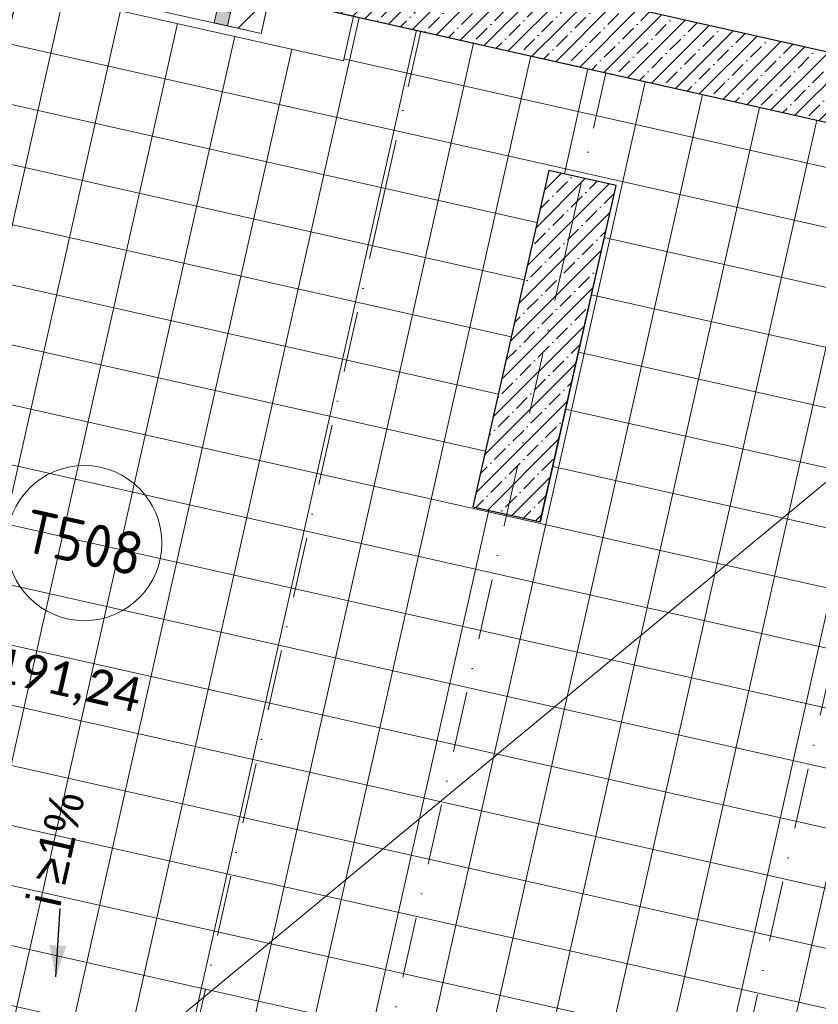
# Model space of a CAD drawing. Header units: millimetres. Extents: x -7218036 to -6934485, y 6013857 to 6210136.
# Tile 211 of 214: x -7144839 to -7140208, y 6137970 to 6143681. Entities that reach past the tile are written whole.
import ezdxf
from ezdxf.enums import TextEntityAlignment as Align

# ---------------------------------------------------------------- set-up
doc = ezdxf.new("R2010")
doc.units = ezdxf.units.MM
doc.header["$MEASUREMENT"] = 0
doc.linetypes.add('Штрихпунктирная', pattern=[670.277762, 352.777767, -176.388884, 0, -141.111112])
for name, color, linetype in [('S - автостоянка.АР', 7, 'Continuous'), ('АР-Стены_внешние_.АР', 7, 'Continuous'), ('АР-Стены_внутренние_пилоны.АР', 7, 'Continuous'), ('АР-Чертеж-Оси_Осевые размеры.АР', 7, 'Continuous')]:
    doc.layers.add(name, color=color, linetype=linetype)
for name, color, linetype, lineweight in [('АР-Лотки_Ном._пера__1', 7, 'Continuous', 0), ('АР-Лотки_Ном._пера__120', 7, 'Continuous', 0), ('АР-Мокрые зоны.АР_Ном._пера__101', 252, 'Continuous', 0), ('АР-Стены_внешние_.АР_Ном._пера__1', 7, 'Continuous', 30), ('АР-Стены_внутренние_пилоны.АР_Ном._пера__1', 7, 'Continuous', 30), ('АР-Чертеж-Оси_Осевые размеры.АР_Ном._пера__1', 7, 'Continuous', 0), ('АР-Чертеж-Оси_Осевые размеры.АР_Ном._пера__120', 7, 'Continuous', 0), ('Двери Archicad_Ном._пера__120', 7, 'Continuous', 0), ('Паспорта Зон Archicad_Ном._пера__1', 7, 'Continuous', 0)]:
    doc.layers.add(name, color=color, linetype=linetype, lineweight=lineweight)
doc.styles.add('РЎР“Р•РќР•Р\xa0Р\x98Р\xa0_РЎРўР\x98Р›Р¬_1', font='GOTHIC.TTF')
doc.styles.add('РЎР“Р•РќР•Р\xa0Р\x98Р\xa0_РЎРўР\x98Р›Р¬_2', font='calibri.ttf')
doc.styles.add('РЎР“Р•РќР•Р\xa0Р\x98Р\xa0_РЎРўР\x98Р›Р¬_4', font='GOST_Common.ttf')
doc.dimstyles.new('СГЕНЕРИР_СТИЛЬ__1', dxfattribs={"dimtxt": 400, "dimasz": 332.5, "dimexe": 0.18, "dimexo": 0.0625, "dimgap": 0, "dimtad": 1, "dimdec": 0, "dimzin": 0, "dimdsep": 46, "dimtxsty": 'РЎР“Р•РќР•Р\xa0Р\x98Р\xa0_РЎРўР\x98Р›Р¬_1', "dimblk": 'ARROWHEAD_6', "dimblk1": 'ARROWHEAD_6', "dimblk2": 'ARROWHEAD_6', "dimcen": 0.09, "dimse1": 1, "dimse2": 1, "dimclrd": 7, "dimclre": 7, "dimclrt": 7, "dimazin": 0, "dimtfac": 1, "dimtdec": 4, "dimtmove": 0, "dimatfit": 3, "dimfxl": 1, "dimtolj": 1, "dimtzin": 0, "dimarcsym": 0})
doc.dimstyles.new('СГЕНЕРИР_СТИЛЬ__17', dxfattribs={"dimtxt": 0.18, "dimasz": 182.4, "dimexe": 0.18, "dimexo": 0.0625, "dimgap": 0, "dimtad": 0, "dimtih": 1, "dimtoh": 1, "dimdec": 4, "dimzin": 0, "dimdsep": 46, "dimcen": 0.09, "dimadec": 0, "dimazin": 0, "dimtfac": 1, "dimtdec": 4, "dimtmove": 0, "dimatfit": 3, "dimldrblk": 'ARROWHEAD_5', "dimfxl": 1, "dimtolj": 1, "dimtzin": 0, "dimarcsym": 0})
pattern_1 = [(45, (-6566190.34, 6562677.8), (-84.852814, 84.852814), []), (45, (-6566232.77, 6562720.22), (-84.852814, 84.852814), [90, -30, 0, -30])]
pattern_2 = [(45, (-6566190.34, 6562677.8), (-127.279217, 127.279217), [])]

# ---------------------------------------------------------------- blocks, each defined once
blk = doc.blocks.new('ИТП_Т508_43_6', base_point=(-7150945.9, 6142246.4))
at = {"layer": 'Паспорта Зон Archicad_Ном._пера__1', "color": 7, "linetype": 'Continuous', "lineweight": 0}
blk.add_circle((-7144464.9, 6140644.8), 450, dxfattribs=at)
at = {"layer": 'Паспорта Зон Archicad_Ном._пера__1', "color": 7, "lineweight": 0, "style": 'РЎР“Р•РќР•Р\xa0Р\x98Р\xa0_РЎРўР\x98Р›Р¬_4'}
blk.add_attdef('ROOM_NUMBER', text='', height=250, rotation=347.3417, dxfattribs=at).set_placement((-7144464.9, 6140646.1), align=Align.MIDDLE_CENTER)
at = {"layer": 'Паспорта Зон Archicad_Ном._пера__1', "color": 7, "lineweight": 0, "style": 'РЎР“Р•РќР•Р\xa0Р\x98Р\xa0_РЎРўР\x98Р›Р¬_2'}
blk.add_attdef('ROOM_AREA', text='', height=200, rotation=347.3417, dxfattribs=at).set_placement((-7144139.8, 6139759.3), align=Align.MIDDLE_RIGHT)
blk = doc.blocks.new('Стена_169_6', base_point=(-7137947.5, 6142998.2))
at = {"layer": 'АР-Стены_внешние_.АР', "linetype": 'Continuous', "lineweight": 0, "true_color": 0x000000}
h = blk.add_hatch(dxfattribs=at)
h.set_pattern_fill('ЖЕЛЕЗОБЕТОН__PROJECT__0006', color=18, style=0, pattern_type=2)
h.set_pattern_definition(pattern_1)
h.paths.add_polyline_path([(-7138093.9, 6143031.1), (-7143109, 6144156.8), (-7143196.6, 6143766.5), (-7138181.5, 6142640.8)])
h = blk.add_hatch(dxfattribs=at)
h.set_pattern_fill('ЖЕЛЕЗОБЕТОН__PROJECT__0006', color=18, style=0, pattern_type=2)
h.set_pattern_definition(pattern_1)
h.paths.add_polyline_path([(-7138093.9, 6143031.1), (-7138181.5, 6142640.8), (-7137801.2, 6142965.4)])
h = blk.add_hatch(dxfattribs=at)
h.set_pattern_fill('ЖЕЛЕЗОБЕТОН__PROJECT__0006', color=18, style=0, pattern_type=2)
h.set_pattern_definition(pattern_1)
h.paths.add_polyline_path([(-7138181.5, 6142640.8), (-7137888.8, 6142575.1), (-7137801.2, 6142965.4)])
at = {"layer": 'АР-Стены_внешние_.АР_Ном._пера__1', "color": 7, "linetype": 'Continuous', "lineweight": 30, "flags": 128}
for points in [[(-7137801.2, 6142965.4), (-7143109, 6144156.8)], [(-7143196.6, 6143766.5), (-7138181.5, 6142640.8)], [(-7137801.2, 6142965.4), (-7137888.8, 6142575.1)]]:
    blk.add_lwpolyline(points, dxfattribs=at)
blk = doc.blocks.new('Металлическая Дверь 23[67]_6', base_point=(-6566190.3, 6562677.8))
at = {"layer": 'Двери Archicad_Ном._пера__120', "linetype": 'Continuous', "lineweight": 0, "true_color": 0xffffff}
for points in [[(-7143492.7, 6144638.4), (-7143531.8, 6144647.2), (-7143733.4, 6143749.5), (-7143694.4, 6143740.8)], [(-7144609.6, 6143864.3), (-7144592, 6143942.4), (-7144670.1, 6143959.9), (-7144687.6, 6143881.8)], [(-7143633.8, 6143645.2), (-7143616.3, 6143723.2), (-7143694.4, 6143740.8), (-7143711.9, 6143662.7)]]:
    blk.add_hatch(color=7, dxfattribs=at).paths.add_polyline_path(points)
at = {"layer": 'Двери Archicad_Ном._пера__120', "color": 7, "linetype": 'Continuous', "lineweight": 0}
for p, q in [((-7143733.4, 6143749.5), (-7143531.8, 6144647.2)), ((-7143531.8, 6144647.2), (-7143492.7, 6144638.4)), ((-7143492.7, 6144638.4), (-7143694.4, 6143740.8)), ((-7144643.8, 6144077), (-7144670.1, 6143959.9)), ((-7144670.1, 6143959.9), (-7144687.6, 6143881.8)), ((-7144670.1, 6143959.9), (-7144687.6, 6143881.8)), ((-7144670.1, 6143959.9), (-7144687.6, 6143881.8)), ((-7144592, 6143942.4), (-7144670.1, 6143959.9)), ((-7144609.6, 6143864.3), (-7144592, 6143942.4)), ((-7144687.6, 6143881.8), (-7144609.6, 6143864.3)), ((-7143590, 6143840.3), (-7143616.3, 6143723.2)), ((-7143694.4, 6143740.8), (-7143733.4, 6143749.5)), ((-7143694.4, 6143740.8), (-7143711.9, 6143662.7)), ((-7143616.3, 6143723.2), (-7143694.4, 6143740.8)), ((-7143633.8, 6143645.2), (-7143616.3, 6143723.2)), ((-7143616.3, 6143723.2), (-7143633.8, 6143645.2)), ((-7143616.3, 6143723.2), (-7143633.8, 6143645.2)), ((-7143711.9, 6143662.7), (-7143633.8, 6143645.2))]:
    blk.add_line(p, q, dxfattribs=at)
blk.add_arc((-7143694.4, 6143740.8), 920, 77.342, 167.342, dxfattribs=at)
blk = doc.blocks.new('Стена_275_6', base_point=(-7144812, 6144012.3))
at = {"layer": 'АР-Стены_внешние_.АР', "linetype": 'Continuous', "lineweight": 0, "true_color": 0x000000}
h = blk.add_hatch(dxfattribs=at)
h.set_pattern_fill('БЛОКИ_БЕТОННЫЕ_ЭФФЕКТИВН_7F', color=18, style=0, pattern_type=2)
h.set_pattern_definition(pattern_2)
h.paths.add_polyline_path([(-7144790.1, 6144109.8), (-7144833.9, 6143914.7), (-7144687.6, 6143881.8), (-7144643.8, 6144077)])
h = blk.add_hatch(dxfattribs=at)
h.set_pattern_fill('БЛОКИ_БЕТОННЫЕ_ЭФФЕКТИВН_7F', color=18, style=0, pattern_type=2)
h.set_pattern_definition(pattern_2)
h.paths.add_polyline_path([(-7143633.8, 6143645.2), (-7143438.7, 6143601.3), (-7143590, 6143840.3)])
h = blk.add_hatch(dxfattribs=at)
h.set_pattern_fill('БЛОКИ_БЕТОННЫЕ_ЭФФЕКТИВН_7F', color=18, style=0, pattern_type=2)
h.set_pattern_definition(pattern_2)
h.paths.add_polyline_path([(-7143394.9, 6143796.5), (-7143590, 6143840.3), (-7143438.7, 6143601.3)])
at = {"layer": 'АР-Стены_внешние_.АР_Ном._пера__1', "color": 7, "linetype": 'Continuous', "lineweight": 15}
for p, q in [((-7144643.8, 6144077), (-7144670.1, 6143959.9)), ((-7144670.1, 6143959.9), (-7144687.6, 6143881.8)), ((-7143590, 6143840.3), (-7143616.3, 6143723.2)), ((-7143616.3, 6143723.2), (-7143633.8, 6143645.2))]:
    blk.add_line(p, q, dxfattribs=at)
at = {"layer": 'АР-Стены_внешние_.АР_Ном._пера__1', "color": 7, "linetype": 'Continuous', "lineweight": 15, "flags": 128}
for points in [[(-7144833.9, 6143914.7), (-7144790.1, 6144109.8)], [(-7144643.8, 6144077), (-7144790.1, 6144109.8)], [(-7144833.9, 6143914.7), (-7144687.6, 6143881.8)], [(-7143438.7, 6143601.3), (-7143394.9, 6143796.5)], [(-7143633.8, 6143645.2), (-7143438.7, 6143601.3)]]:
    blk.add_lwpolyline(points, dxfattribs=at)
at = {"layer": 'Двери Archicad_Ном._пера__120', "color": 7, "linetype": 'Continuous', "lineweight": 0}
blk.add_blockref('Металлическая Дверь 23[67]_6', (-6566190.3, 6562677.8), dxfattribs=at)
blk = doc.blocks.new('Стандартный Маркер Сетки[27]_6', base_point=(-7142513.5, 6143613.4))
at = {"layer": 'АР-Чертеж-Оси_Осевые размеры.АР_Ном._пера__120', "color": 7, "linetype": 'Штрихпунктирная', "lineweight": 0}
for q in [(-7142513.5, 6143613.4), (-7147294.9, 6122324.5)]:
    blk.add_line((-7142732.6, 6142637.7), q, dxfattribs=at)
at = {"layer": 'АР-Чертеж-Оси_Осевые размеры.АР_Ном._пера__120', "color": 7, "lineweight": 0, "style": 'РЎР“Р•РќР•Р\xa0Р\x98Р\xa0_РЎРўР\x98Р›Р¬_1'}
blk.add_attdef('AC_MarkerText_1', text='', height=350, rotation=347.3417, dxfattribs=at).set_placement((-7147553.6, 6121042), align=Align.TOP_CENTER)
blk = doc.blocks.new('Стандартный Маркер Сетки[28]_6', base_point=(-7141440.2, 6143372.4))
at = {"layer": 'АР-Чертеж-Оси_Осевые размеры.АР_Ном._пера__120', "color": 7, "linetype": 'Штрихпунктирная', "lineweight": 0}
for q in [(-7141440.2, 6143372.4), (-7146218, 6122099.5)]:
    blk.add_line((-7141659.3, 6142396.7), q, dxfattribs=at)
at = {"layer": 'АР-Чертеж-Оси_Осевые размеры.АР_Ном._пера__120', "color": 7, "lineweight": 0, "style": 'РЎР“Р•РќР•Р\xa0Р\x98Р\xa0_РЎРўР\x98Р›Р¬_1'}
blk.add_attdef('AC_MarkerText_1', text='', height=350, rotation=347.3417, dxfattribs=at).set_placement((-7146476.8, 6120817), align=Align.TOP_CENTER)
blk = doc.blocks.new('Стандартный Маркер Сетки[29]_6', base_point=(-7139459.6, 6142927.5))
at = {"layer": 'АР-Чертеж-Оси_Осевые размеры.АР_Ном._пера__120', "color": 7, "linetype": 'Штрихпунктирная', "lineweight": 0}
blk.add_line((-7139678.7, 6141951.8), (-7144237.3, 6121654.7), dxfattribs=at)
at = {"layer": 'АР-Чертеж-Оси_Осевые размеры.АР_Ном._пера__120', "color": 7, "lineweight": 0, "style": 'РЎР“Р•РќР•Р\xa0Р\x98Р\xa0_РЎРўР\x98Р›Р¬_1'}
blk.add_attdef('AC_MarkerText_1', text='', height=350, rotation=347.3417, dxfattribs=at).set_placement((-7144496.1, 6120372.2), align=Align.TOP_CENTER)
blk = doc.blocks.new('Стандартный Маркер Сетки[147]_6', base_point=(-7142513.5, 6143613.4))
at = {"layer": 'АР-Чертеж-Оси_Осевые размеры.АР_Ном._пера__120', "color": 7, "linetype": 'Штрихпунктирная', "lineweight": 0}
for q in [(-7142513.5, 6143613.4), (-7147294.9, 6122324.5)]:
    blk.add_line((-7142732.6, 6142637.7), q, dxfattribs=at)
at = {"layer": 'АР-Чертеж-Оси_Осевые размеры.АР_Ном._пера__120', "color": 7, "lineweight": 0, "style": 'РЎР“Р•РќР•Р\xa0Р\x98Р\xa0_РЎРўР\x98Р›Р¬_1'}
blk.add_attdef('AC_MarkerText_1', text='', height=350, rotation=347.3417, dxfattribs=at).set_placement((-7147553.6, 6121042), align=Align.TOP_CENTER)
blk = doc.blocks.new('Стандартный Маркер Сетки[148]_6', base_point=(-7141440.2, 6143372.4))
at = {"layer": 'АР-Чертеж-Оси_Осевые размеры.АР_Ном._пера__120', "color": 7, "linetype": 'Штрихпунктирная', "lineweight": 0}
for q in [(-7141440.2, 6143372.4), (-7146218, 6122099.5)]:
    blk.add_line((-7141659.3, 6142396.7), q, dxfattribs=at)
at = {"layer": 'АР-Чертеж-Оси_Осевые размеры.АР_Ном._пера__120', "color": 7, "lineweight": 0, "style": 'РЎР“Р•РќР•Р\xa0Р\x98Р\xa0_РЎРўР\x98Р›Р¬_1'}
blk.add_attdef('AC_MarkerText_1', text='', height=350, rotation=347.3417, dxfattribs=at).set_placement((-7146476.8, 6120817), align=Align.TOP_CENTER)
blk = doc.blocks.new('Стандартный Маркер Сетки[149]_6', base_point=(-7139459.6, 6142927.5))
at = {"layer": 'АР-Чертеж-Оси_Осевые размеры.АР_Ном._пера__120', "color": 7, "linetype": 'Штрихпунктирная', "lineweight": 0}
blk.add_line((-7139678.7, 6141951.8), (-7144237.3, 6121654.7), dxfattribs=at)
at = {"layer": 'АР-Чертеж-Оси_Осевые размеры.АР_Ном._пера__120', "color": 7, "lineweight": 0, "style": 'РЎР“Р•РќР•Р\xa0Р\x98Р\xa0_РЎРўР\x98Р›Р¬_1'}
blk.add_attdef('AC_MarkerText_1', text='', height=350, rotation=347.3417, dxfattribs=at).set_placement((-7144496.1, 6120372.2), align=Align.TOP_CENTER)
blk = doc.blocks.new('ARROWHEAD_5')
at = {"linetype": 'Continuous', "lineweight": 0}
blk.add_hatch(color=0, dxfattribs=at).paths.add_polyline_path([(-1, 0.2679), (0, 0), (-1, -0.2679)])
at = {"color": 0, "linetype": 'Continuous', "lineweight": 0}
blk.add_line((0, 0), (-1, 0), dxfattribs=at)
blk = doc.blocks.new('Стена_301_6', base_point=(-7141576.2, 6142762.8))
at = {"layer": 'АР-Стены_внутренние_пилоны.АР', "linetype": 'Continuous', "lineweight": 0, "true_color": 0x000000}
h = blk.add_hatch(dxfattribs=at)
h.set_pattern_fill('ЖЕЛЕЗОБЕТОН__PROJECT__0006', color=18, style=0, pattern_type=2)
h.set_pattern_definition(pattern_1)
h.paths.add_polyline_path([(-7141771.3, 6142806.7), (-7142210.5, 6140855.5), (-7141820.3, 6140767.7), (-7141381.1, 6142718.9)])
at = {"layer": 'АР-Стены_внутренние_пилоны.АР_Ном._пера__1', "color": 7, "linetype": 'Continuous', "lineweight": 30, "flags": 128}
for points in [[(-7141771.3, 6142806.7), (-7142210.5, 6140855.5)], [(-7141381.1, 6142718.9), (-7141771.3, 6142806.7)], [(-7141820.3, 6140767.7), (-7141381.1, 6142718.9)], [(-7142210.5, 6140855.5), (-7141820.3, 6140767.7)]]:
    blk.add_lwpolyline(points, dxfattribs=at)
blk = doc.blocks.new('Стандартный Маркер Сетки[174]_6', base_point=(-7213545, 6159566.7))
at = {"layer": 'АР-Чертеж-Оси_Осевые размеры.АР_Ном._пера__120', "color": 7, "linetype": 'Штрихпунктирная', "lineweight": 0}
blk.add_line((-7212569.3, 6159347.6), (-7133628.1, 6141617.8), dxfattribs=at)
at = {"layer": 'АР-Чертеж-Оси_Осевые размеры.АР_Ном._пера__120', "color": 7, "lineweight": 0, "style": 'РЎР“Р•РќР•Р\xa0Р\x98Р\xa0_РЎРўР\x98Р›Р¬_1'}
for tag, p in [('AC_MarkerText_1_0', (-7213962.9, 6159857.4)), ('AC_MarkerText_1_1', (-7132094.6, 6141470.2))]:
    blk.add_attdef(tag, text='', height=350, rotation=347.3417, dxfattribs=at).set_placement(p, align=Align.TOP_CENTER)
blk = doc.blocks.new('Стандартный Маркер Сетки[210]_6', base_point=(-7213545, 6159566.7))
at = {"layer": 'АР-Чертеж-Оси_Осевые размеры.АР_Ном._пера__120', "color": 7, "linetype": 'Штрихпунктирная', "lineweight": 0}
blk.add_line((-7212569.3, 6159347.6), (-7133628.1, 6141617.8), dxfattribs=at)
at = {"layer": 'АР-Чертеж-Оси_Осевые размеры.АР_Ном._пера__120', "color": 7, "lineweight": 0, "style": 'РЎР“Р•РќР•Р\xa0Р\x98Р\xa0_РЎРўР\x98Р›Р¬_1'}
for tag, p in [('AC_MarkerText_1_0', (-7213962.9, 6159857.4)), ('AC_MarkerText_1_1', (-7132094.6, 6141470.2))]:
    blk.add_attdef(tag, text='', height=350, rotation=347.3417, dxfattribs=at).set_placement(p, align=Align.TOP_CENTER)
blk = doc.blocks.new('Стандартный Маркер Сетки[224]_6', base_point=(-7213545, 6159566.7))
at = {"layer": 'АР-Чертеж-Оси_Осевые размеры.АР_Ном._пера__120', "color": 7, "linetype": 'Штрихпунктирная', "lineweight": 0}
blk.add_line((-7212569.3, 6159347.6), (-7133628.1, 6141617.8), dxfattribs=at)
at = {"layer": 'АР-Чертеж-Оси_Осевые размеры.АР_Ном._пера__120', "color": 7, "lineweight": 0, "style": 'РЎР“Р•РќР•Р\xa0Р\x98Р\xa0_РЎРўР\x98Р›Р¬_1'}
for tag, p in [('AC_MarkerText_1_0', (-7213962.9, 6159857.4)), ('AC_MarkerText_1_1', (-7132094.6, 6141470.2))]:
    blk.add_attdef(tag, text='', height=350, rotation=347.3417, dxfattribs=at).set_placement(p, align=Align.TOP_CENTER)
blk = doc.blocks.new('Стандартный Маркер Сетки[236]_6', base_point=(-7213545, 6159566.7))
at = {"layer": 'АР-Чертеж-Оси_Осевые размеры.АР_Ном._пера__120', "color": 7, "linetype": 'Штрихпунктирная', "lineweight": 0}
blk.add_line((-7212569.3, 6159347.6), (-7133628.1, 6141617.8), dxfattribs=at)
at = {"layer": 'АР-Чертеж-Оси_Осевые размеры.АР_Ном._пера__120', "color": 7, "lineweight": 0, "style": 'РЎР“Р•РќР•Р\xa0Р\x98Р\xa0_РЎРўР\x98Р›Р¬_1'}
for tag, p in [('AC_MarkerText_1_0', (-7213962.9, 6159857.4)), ('AC_MarkerText_1_1', (-7132094.6, 6141470.2))]:
    blk.add_attdef(tag, text='', height=350, rotation=347.3417, dxfattribs=at).set_placement(p, align=Align.TOP_CENTER)
blk = doc.blocks.new('*D1304', base_point=(-6566190.3, 6562677.8))
at = {"layer": 'АР-Чертеж-Оси_Осевые размеры.АР_Ном._пера__1', "color": 7, "linetype": 'Continuous', "lineweight": 0, "transparency": 16777216}
for p, q in [((-7209788.7, 6165856.5), (-7210693.8, 6161826.9)), ((-7210561.4, 6161617.8), (-7210826.2, 6162036)), ((-7211013.9, 6161898.8), (-7210373.6, 6161755)), ((-7210693.8, 6161826.9), (-7211313.9, 6159065.6)), ((-7211181.5, 6158856.6), (-7211446.3, 6159274.7)), ((-7211634.1, 6159137.6), (-7210993.8, 6158993.7)), ((-7211313.9, 6159065.6), (-7213187.5, 6150723.5))]:
    blk.add_line(p, q, dxfattribs=at)
at = {"layer": 'АР-Чертеж-Оси_Осевые размеры.АР_Ном._пера__1', "color": 7, "lineweight": 0, "transparency": 16777216, "insert": (-7211236.4, 6159776), "char_height": 400, "attachment_point": 7, "rotation": 77.3417, "style": 'РЎР“Р•РќР•Р\xa0Р\x98Р\xa0_РЎРўР\x98Р›Р¬_1'}
blk.add_mtext('\\A1;{\\pql;\\fCentury Gothic|b0|i0|c204|p0;\\W1.000000;2\xa0830}', dxfattribs=at)
blk = doc.blocks.new('ARROWHEAD_6')
at = {"color": 0, "linetype": 'Continuous', "lineweight": 0}
for p, q in [((-0.5, -0.5), (0.5, 0.5)), ((0, 0), (-1, 0))]:
    blk.add_line(p, q, dxfattribs=at)
blk = doc.blocks.new('*D1305', base_point=(-6566190.3, 6562677.8))
at = {"layer": 'АР-Чертеж-Оси_Осевые размеры.АР_Ном._пера__1', "color": 7, "linetype": 'Continuous', "lineweight": 0, "transparency": 16777216}
for p, q in [((-7211181.5, 6158856.6), (-7211446.3, 6159274.7)), ((-7211313.9, 6159065.6), (-7213187.5, 6150723.5)), ((-7213055.1, 6150514.4), (-7213319.9, 6150932.6)), ((-7213507.7, 6150795.4), (-7212867.4, 6150651.6)), ((-7213187.5, 6150723.5), (-7214816.8, 6143469.2))]:
    blk.add_line(p, q, dxfattribs=at)
at = {"layer": 'АР-Чертеж-Оси_Осевые размеры.АР_Ном._пера__1', "color": 7, "lineweight": 0, "transparency": 16777216, "insert": (-7212483.2, 6154224.3), "char_height": 400, "attachment_point": 7, "rotation": 77.3417, "style": 'РЎР“Р•РќР•Р\xa0Р\x98Р\xa0_РЎРўР\x98Р›Р¬_1'}
blk.add_mtext('\\A1;{\\pql;\\fCentury Gothic|b0|i0|c204|p0;\\W1.000000;8\xa0550}', dxfattribs=at)
blk = doc.blocks.new('*D1306', base_point=(-6566190.3, 6562677.8))
at = {"layer": 'АР-Чертеж-Оси_Осевые размеры.АР_Ном._пера__1', "color": 7, "linetype": 'Continuous', "lineweight": 0, "transparency": 16777216}
for p, q in [((-7213055.1, 6150514.4), (-7213319.9, 6150932.6)), ((-7213187.5, 6150723.5), (-7214816.8, 6143469.2)), ((-7214949.2, 6143678.3), (-7214684.4, 6143260.1)), ((-7215136.9, 6143541.1), (-7214496.6, 6143397.3)), ((-7214816.8, 6143469.2), (-7214874.3, 6143213))]:
    blk.add_line(p, q, dxfattribs=at)
at = {"layer": 'АР-Чертеж-Оси_Осевые размеры.АР_Ном._пера__1', "color": 7, "lineweight": 0, "transparency": 16777216, "insert": (-7214234.7, 6146426.1), "char_height": 400, "attachment_point": 7, "rotation": 77.3417, "style": 'РЎР“Р•РќР•Р\xa0Р\x98Р\xa0_РЎРўР\x98Р›Р¬_1'}
blk.add_mtext('\\A1;{\\pql;\\fCentury Gothic|b0|i0|c204|p0;\\W1.000000;7\xa0435}', dxfattribs=at)

msp = doc.modelspace()

# ---------------------------------------------------------------- hatches: boundary and pattern name
at = {"layer": 'АР-Мокрые зоны.АР_Ном._пера__101', "linetype": 'Continuous', "lineweight": 0}
h = msp.add_hatch(dxfattribs=at)
h.set_pattern_fill('RIGID_INSULATION_0006', color=252, style=0, pattern_type=2)
h.set_pattern_definition([(347.3417, (-7149705.05, 6130331.8), (74.506, 331.736), []), (77.3417, (-7149705.05, 6130331.8), (-331.736, 74.506), [])])
h.paths.add_polyline_path([(-7160201.8, 6138874.7), (-7157352.8, 6138234.9), (-7157692.4, 6136722.5), (-7156433.8, 6136439.9), (-7156105.2, 6137903.1), (-7153968.3, 6137423.6), (-7154286.1, 6136008.9), (-7154042.1, 6135954.1), (-7153829.6, 6136900.4), (-7151087.9, 6136284.7), (-7150971.8, 6136801.8), (-7148991.6, 6136357.1), (-7149002.5, 6136308.3), (-7146660.4, 6135782.3), (-7144844.9, 6143865.9), (-7142961.8, 6143443), (-7142903.8, 6143701.1), (-7138181.6, 6142640.5), (-7140459.4, 6132498.6), (-7141835.9, 6132807.7), (-7142972.8, 6127743.9), (-7143602.1, 6127885), (-7143667.9, 6127592.6), (-7145887.5, 6128091.4), (-7145821.8, 6128383.8), (-7146212.1, 6128471.4), (-7146277.8, 6128178.7), (-7149907.4, 6128993.9), (-7149677.3, 6130018.2), (-7150067.6, 6130105.9), (-7150297.7, 6129081.6), (-7153126.6, 6129716.9), (-7152502, 6132498.8), (-7152892.3, 6132586.4), (-7153516.9, 6129804.6), (-7156385.6, 6130448.9), (-7156155.6, 6131473.2), (-7156545.8, 6131560.8), (-7156775.9, 6130536.6), (-7160112.8, 6131286), (-7159740.3, 6132944.4), (-7160130.6, 6133032), (-7160262.1, 6132446.3), (-7161579.4, 6132742.2)])
h.paths.add_polyline_path([(-7159598.1, 6135403), (-7159207.8, 6135315.3), (-7159207.8, 6135315.3), (-7158779.5, 6137222.9), (-7159169.7, 6137310.6)], flags=0)
h.paths.add_polyline_path([(-7145061.9, 6133224.8), (-7146837.9, 6133623.7), (-7146750.2, 6134014), (-7144974.3, 6133615.1)], flags=0)
h.paths.add_polyline_path([(-7142210.5, 6140855.5), (-7141771.3, 6142806.7), (-7141381.1, 6142718.9), (-7141820.3, 6140767.7)], flags=0)

# ---------------------------------------------------------------- linework, layer by layer
at = {"layer": 'S - автостоянка.АР', "color": 254, "linetype": 'Continuous', "lineweight": 0, "true_color": 0xd1c7d6, "flags": 128}
msp.add_lwpolyline([(-7142972.8, 6127743.8), (-7141901.6, 6132515.1), (-7141901.6, 6132515.2), (-7141835.9, 6132807.7), (-7140459.5, 6132498.3), (-7138181.6, 6142640.5), (-7143391.7, 6143810.7), (-7143438.7, 6143601.3), (-7144833.9, 6143914.7), (-7146114.8, 6138211.6), (-7146660.4, 6135782.2), (-7149002.5, 6136308.3)], dxfattribs=at)
msp.add_lwpolyline([(-7141819.3, 6140767.5), (-7142209.6, 6140855.1), (-7141771.3, 6142806.6), (-7141381.1, 6142718.9)], close=True, dxfattribs=at)
at = {"layer": 'АР-Лотки_Ном._пера__120', "color": 7, "linetype": 'Continuous', "lineweight": 0}
msp.add_line((-7138181.6, 6142640.5), (-7148594.1, 6134018.1), dxfattribs=at)
at = {"layer": 'АР-Мокрые зоны.АР_Ном._пера__101', "color": 252, "linetype": 'Continuous', "lineweight": 0, "flags": 128}
msp.add_lwpolyline([(-7149002.5, 6136308.3), (-7146660.4, 6135782.3), (-7144844.9, 6143865.9), (-7142961.8, 6143443), (-7142903.8, 6143701.1), (-7138181.6, 6142640.5), (-7140459.4, 6132498.6), (-7141835.9, 6132807.7), (-7142972.8, 6127743.9)], dxfattribs=at)
msp.add_lwpolyline([(-7142210.5, 6140855.5), (-7141771.3, 6142806.7), (-7141381.1, 6142718.9), (-7141820.3, 6140767.7)], close=True, dxfattribs=at)

# ---------------------------------------------------------------- block references
at = {"layer": 'S - автостоянка.АР', "color": 7, "linetype": 'Continuous', "lineweight": 0}
msp.add_blockref('ИТП_Т508_43_6', (-7150945.9, 6142246.4), dxfattribs=at).add_auto_attribs({'ROOM_NUMBER': 'Т508', 'ROOM_AREA': '191,24'})
at = {"layer": 'АР-Стены_внешние_.АР', "color": 7, "lineweight": 0}
for name, p in [('Стена_275_6', (-7144812, 6144012.3)), ('Стена_169_6', (-7137947.5, 6142998.2))]:
    msp.add_blockref(name, p, dxfattribs=at)
at = {"layer": 'АР-Стены_внутренние_пилоны.АР', "color": 7, "lineweight": 0}
msp.add_blockref('Стена_301_6', (-7141576.2, 6142762.8), dxfattribs=at)
at = {"layer": 'АР-Чертеж-Оси_Осевые размеры.АР', "color": 8, "linetype": 'Continuous', "lineweight": 15}
for name, p in [('Стандартный Маркер Сетки[174]_6', (-7213545, 6159566.7)), ('Стандартный Маркер Сетки[210]_6', (-7213545, 6159566.7)), ('Стандартный Маркер Сетки[224]_6', (-7213545, 6159566.7)), ('Стандартный Маркер Сетки[236]_6', (-7213545, 6159566.7)), ('Стандартный Маркер Сетки[27]_6', (-7142513.5, 6143613.4)), ('Стандартный Маркер Сетки[147]_6', (-7142513.5, 6143613.4)), ('Стандартный Маркер Сетки[28]_6', (-7141440.2, 6143372.4)), ('Стандартный Маркер Сетки[148]_6', (-7141440.2, 6143372.4)), ('Стандартный Маркер Сетки[29]_6', (-7139459.6, 6142927.5)), ('Стандартный Маркер Сетки[149]_6', (-7139459.6, 6142927.5))]:
    msp.add_blockref(name, p, dxfattribs=at)

# ---------------------------------------------------------------- texts
at = {"layer": 'АР-Лотки_Ном._пера__1', "color": 7, "linetype": 'Continuous', "lineweight": 0, "insert": (-7144604.6, 6138524.8), "char_height": 200, "attachment_point": 7, "rotation": 77.3417, "style": 'РЎР“Р•РќР•Р\xa0Р\x98Р\xa0_РЎРўР\x98Р›Р¬_1'}
msp.add_mtext('\\A1;{\\pql;\\fCentury Gothic|b0|i0|c204|p0;\\W1.000000;i ≥1%}', dxfattribs=at)

# ---------------------------------------------------------------- dimensions: what is measured, and where the dimension line sits
at = {"layer": 'АР-Чертеж-Оси_Осевые размеры.АР', "color": 7, "linetype": 'Continuous', "lineweight": 0}
for base, p1, p2, picture, middle in [((-7211313.9, 6159065.6), (-7213412.7, 6162437.5), (-7132164.6, 6141289.1), '*D1304', (-7211281.1, 6160489.3)), ((-7213187.5, 6150723.5), (-7132164.6, 6141289.1), (-7134038.2, 6132946.9), '*D1305', (-7212528, 6154937.6)), ((-7214816.8, 6143469.2), (-7134038.2, 6132946.9), (-7215540, 6143631.6), '*D1306', (-7214279.5, 6147139.4))]:
    dim = msp.add_linear_dim(base=base, p1=p1, p2=p2, angle=257.3417, dimstyle='СГЕНЕРИР_СТИЛЬ__1', dxfattribs=at)
    dim.commit()
    dim.dimension.update_dxf_attribs({"geometry": picture, "text_midpoint": middle, "dimtype": 160, "text_rotation": 77.3417})

# ---------------------------------------------------------------- leaders
at = {"layer": 'АР-Лотки_Ном._пера__1', "color": 7, "linetype": 'Continuous', "lineweight": 0, "annotation_type": 0, "has_hookline": 1, "hookline_direction": 0, "text_width": 637.4, "horizontal_direction": (0.219136, 0.975694, 0)}
msp.add_leader([(-7144629.5, 6138128.4), (-7144604.6, 6138524.8)], dimstyle='СГЕНЕРИР_СТИЛЬ__17', dxfattribs=at)

doc.saveas('drawing.dxf')
